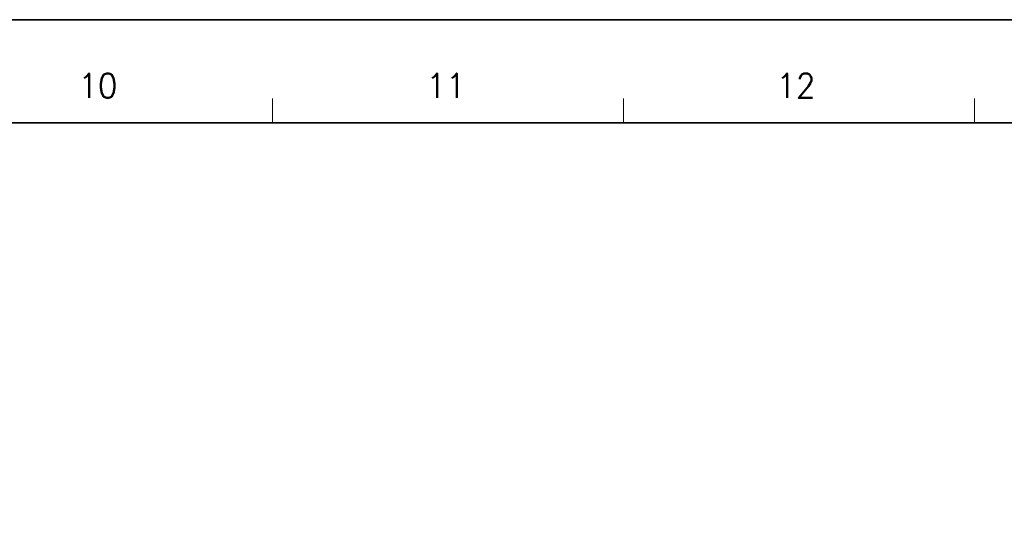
# Model space of a CAD drawing. Header units: millimetres. Extents: x 4497 to 13960, y 12291 to 16372.
# Tile 112 of 217: x 4864 to 4963, y 15347 to 15398. Entities that reach past the tile are written whole.
import ezdxf
from ezdxf.enums import TextEntityAlignment as Align

# ---------------------------------------------------------------- set-up
doc = ezdxf.new("R2010")
doc.units = ezdxf.units.MM
doc.header["$LTSCALE"] = 0.8
doc.layers.get('0').update_dxf_attribs({"linetype": 'CONTINUOUS', "lineweight": 0})
doc.styles.get("Standard").update_dxf_attribs({"font": 'romans.shx', "width": 0.8, "oblique": 5, "bigfont": 'whgtxt.shx'})

msp = doc.modelspace()

# ---------------------------------------------------------------- linework, layer by layer
at = {"color": 7, "linetype": 'Continuous'}
for p, q in [((4889.21, 15387.622), (4889.21, 15390.113)), ((4924.831, 15387.622), (4924.831, 15390.113)), ((4960.451, 15387.622), (4960.451, 15390.113))]:
    msp.add_line(p, q, dxfattribs=at)
at = {"color": 7, "linetype": 'Continuous', "lineweight": 35}
msp.add_line((4533.002, 15387.622), (5102.934, 15387.622), dxfattribs=at)
msp.add_lwpolyline([(4519.723, 14978.096), (5113.723, 14978.096), (5113.723, 15398.096), (4519.723, 15398.096)], close=True, dxfattribs=at)

# ---------------------------------------------------------------- texts
at = {"color": 7, "linetype": 'Continuous', "width": 0.933333}
for s, p in [('10', (4871.51, 15391.407)), ('11', (4906.821, 15391.407)), ('12', (4942.314, 15391.407))]:
    msp.add_text(s, height=2.491, dxfattribs=at).set_placement(p, align=Align.MIDDLE_CENTER)

doc.saveas('drawing.dxf')
